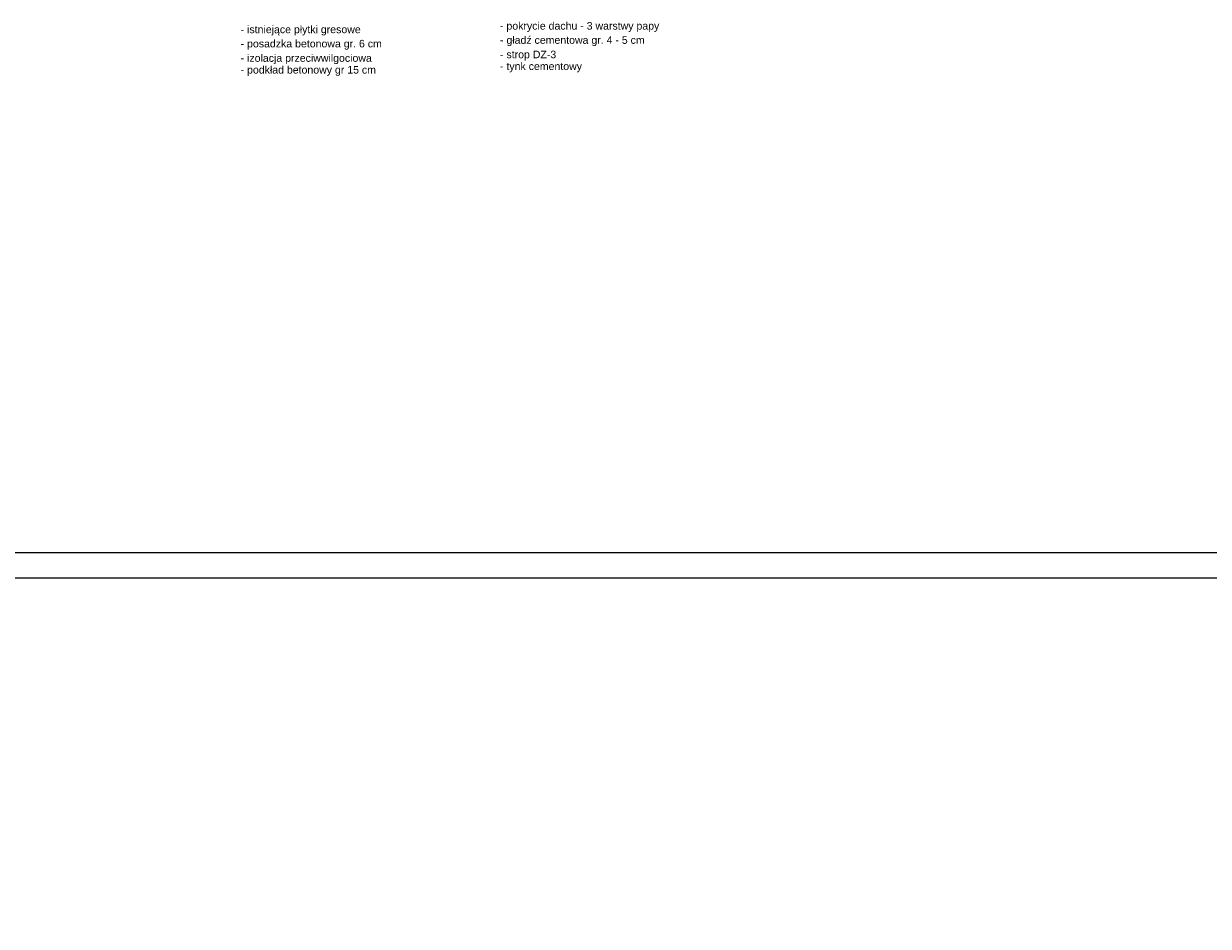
# Model space of a CAD drawing. Header units: millimetres. Extents: x 6814 to 76439, y 4251 to 11598.
# Tile 25 of 30: x 39187 to 41542, y 7936 to 9730. Entities that reach past the tile are written whole.
import ezdxf

# ---------------------------------------------------------------- set-up
doc = ezdxf.new("R2010")
doc.units = ezdxf.units.MM
doc.layers.add('R-TAB', color=1, linetype='Continuous')
doc.styles.get("Standard").update_dxf_attribs({"font": 'arial.ttf'})

msp = doc.modelspace()

# ---------------------------------------------------------------- linework, layer by layer
at = {"lineweight": 0}
for p, q in [((42872.494, 8678.262), (38772.494, 8678.262)), ((42922.494, 8628.262), (38722.494, 8628.262))]:
    msp.add_line(p, q, dxfattribs=at)

# ---------------------------------------------------------------- texts
at = {"char_height": 15, "attachment_point": 7}
for s, width, insert in [('\\A1;\\pi-45,l60,t60;- pokrycie dachu - 3 warstwy papy', 1651.13208, (40118.977, 9714.07)), ('\\A1;\\pi-45,l60,t60;- istniejące płytki gresowe', 1651.13208, (39603.263, 9706.952)), ('\\A1;\\pi-45,l60,t60;- posadzka betonowa gr. 6 cm', 1651.13208, (39603.263, 9678.71)), ('\\A1;\\pi-45,l60,t60;- gładź cementowa gr. 4 - 5 cm', 1651.13208, (40118.977, 9685.828)), ('\\A1;\\pi-45,l60,t60;- izolacja przeciwwilgociowa', 1651.13208, (39603.263, 9650.048)), ('\\A1;\\pi-45,l60,t60;- strop DZ-3', 1651.13208, (40118.977, 9657.166)), ('\\A1;\\pi-15,l30,t30;- podkład betonowy gr 15 cm', 1206.64996, (39603.263, 9626.69)), ('\\A1;\\pi-15,l30,t30;- tynk cementowy', 1206.64996, (40118.977, 9633.808))]:
    msp.add_mtext_dynamic_manual_height_columns(s, width=width, gutter_width=12.5, heights=[0], dxfattribs=dict(at, insert=insert))
at = {"layer": 'R-TAB', "color": 0, "ltscale": 24, "char_height": 75, "width": 2065.84351, "attachment_point": 1}
for s, insert in [('\\pi553.40265;RZUT DACHU 1:100\\P\\pi557.49542;INWENTARYZACJA', (26129.546, 8353.014)), ('\\pi425.32455;RZUT PRZYZIEMIA 1:100\\P\\pi557.49542;INWENTARYZACJA', (33750.363, 8353.014)), ('\\pi611.54556;ELEWACJE 1:100\\P\\pi557.49542;INWENTARYZACJA', (10680.181, 8262.29)), ('\\pi611.54556;ELEWACJE 1:100\\P\\pi557.49542;INWENTARYZACJA', (17646.974, 8262.29))]:
    msp.add_mtext(s, dxfattribs=dict(at, insert=insert))

doc.saveas('drawing.dxf')
